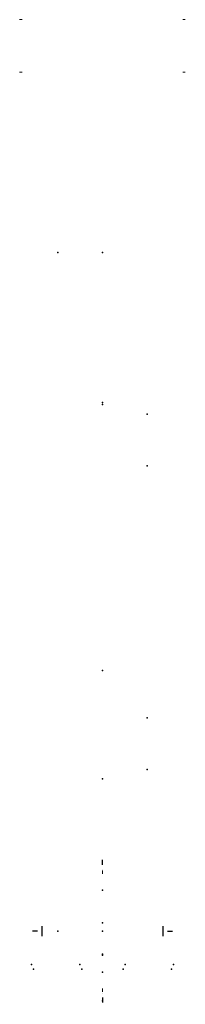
# Model space of a CAD drawing. Header units: millimetres. Extents: x -125 to 125, y -167 to 1317.
import ezdxf

# ---------------------------------------------------------------- set-up
doc = ezdxf.new("R2010")
doc.units = ezdxf.units.MM
doc.header["$LTSCALE"] = 0.5
doc.layers.get('0').update_dxf_attribs({"lineweight": 18})
for name, color, linetype in [('04___PRT_ALL_DTM_PNT_1', 7, 'Continuous'), ('04___PRT_ALL_DTM_PNT_16', 7, 'Continuous'), ('04___PRT_ALL_DTM_PNT_24', 7, 'Continuous'), ('04___PRT_ALL_DTM_PNT_25', 7, 'Continuous'), ('04___PRT_ALL_DTM_PNT_27', 7, 'Continuous'), ('04___PRT_ALL_DTM_PNT_30', 7, 'Continuous'), ('04___PRT_ALL_DTM_PNT_34', 7, 'Continuous'), ('04___PRT_ALL_DTM_PNT_36', 7, 'Continuous'), ('04___PRT_ALL_DTM_PNT_39', 7, 'Continuous'), ('04___PRT_ALL_DTM_PNT_5', 7, 'Continuous'), ('04___PRT_ALL_DTM_PNT_9', 7, 'Continuous'), ('04__ASM_ALL_DTM_PNT_10', 7, 'Continuous'), ('04__ASM_ALL_DTM_PNT_13', 7, 'Continuous'), ('04__ASM_ALL_DTM_PNT_14', 7, 'Continuous'), ('1_AXIS', 7, 'Continuous'), ('3_NOGEOM_FEAT', 7, 'Continuous')]:
    doc.layers.add(name, color=color, linetype=linetype)

# ---------------------------------------------------------------- blocks, each defined once
blk = doc.blocks.new('6668A853BD2521E01D7F1E3E638F977E4AB255DD$$$B8A4396250C5687B1D31E70758B30729E1AC4426')
at = {"layer": '04__ASM_ALL_DTM_PNT_14'}
blk.add_point((0, 0, 167), dxfattribs=at)
blk = doc.blocks.new('138751')
at = {"color": 0}
blk.add_blockref('6668A853BD2521E01D7F1E3E638F977E4AB255DD$$$B8A4396250C5687B1D31E70758B30729E1AC4426', (0, 0), dxfattribs=at)
blk = doc.blocks.new('99D6CB45B58115C0269677A02D9E52FC4A33F656$$$C906BBC760572095F726B39B13C9EDE80CDE5667')
at = {"layer": '04___PRT_ALL_DTM_PNT_5'}
for p in [(-67.5, 0), (-67.5, -83)]:
    blk.add_point(p, dxfattribs=at)
blk = doc.blocks.new('124020')
at = {"color": 0}
blk.add_blockref('99D6CB45B58115C0269677A02D9E52FC4A33F656$$$C906BBC760572095F726B39B13C9EDE80CDE5667', (0, 0), dxfattribs=at)
blk = doc.blocks.new('B3B9A7FEEB2D6712467514C82AC08D03F66FA8AC$$$C906BBC760572095F726B39B13C9EDE80CDE5667')
at = {"layer": '04___PRT_ALL_DTM_PNT_1'}
for p in [(-67.5, 0), (-67.5, -83)]:
    blk.add_point(p, dxfattribs=at)
blk = doc.blocks.new('124021')
at = {"color": 0}
blk.add_blockref('B3B9A7FEEB2D6712467514C82AC08D03F66FA8AC$$$C906BBC760572095F726B39B13C9EDE80CDE5667', (0, 0), dxfattribs=at)
blk = doc.blocks.new('124025_AF6')
at = {"color": 0, "extrusion": (0, 0.34202, -0.939693), "rotation": 180}
blk.add_blockref('124021', (0, 140, 83.5), dxfattribs=at)
at = {"color": 0, "extrusion": (0, -1, 0), "rotation": 180}
blk.add_blockref('124020', (0, 140, 83.5), dxfattribs=at)
blk = doc.blocks.new('124025_AF7')
at = {"color": 0, "extrusion": (0, 0.34202, -0.939693), "rotation": 180}
blk.add_blockref('124021', (0, 140, 83.5), dxfattribs=at)
at = {"color": 0, "extrusion": (0, -1, 0), "rotation": 180}
blk.add_blockref('124020', (0, 140, 83.5), dxfattribs=at)
blk = doc.blocks.new('124025_AF8')
at = {"color": 0, "extrusion": (0, 0.34202, -0.939693), "rotation": 180}
blk.add_blockref('124021', (0, 140, 83.5), dxfattribs=at)
at = {"color": 0, "extrusion": (0, -1, 0), "rotation": 180}
blk.add_blockref('124020', (0, 140, 83.5), dxfattribs=at)
blk = doc.blocks.new('124025_AF9')
at = {"color": 0, "extrusion": (0, 0.34202, -0.939693), "rotation": 180}
blk.add_blockref('124021', (0, 140, 83.5), dxfattribs=at)
at = {"color": 0, "extrusion": (0, -1, 0), "rotation": 180}
blk.add_blockref('124020', (0, 140, 83.5), dxfattribs=at)
blk = doc.blocks.new('A25D1DB58C0E0A3E5CF925C2590982772927CD0D$$$C906BBC760572095F726B39B13C9EDE80CDE5667')
at = {"layer": '04___PRT_ALL_DTM_PNT_24'}
for p in [(0, 195), (0, -195)]:
    blk.add_point(p, dxfattribs=at)
blk = doc.blocks.new('124880')
at = {"color": 0}
blk.add_blockref('A25D1DB58C0E0A3E5CF925C2590982772927CD0D$$$C906BBC760572095F726B39B13C9EDE80CDE5667', (0, 0), dxfattribs=at)
blk = doc.blocks.new('7936C7226AFD5D2B702D3F1CFE19B1BA4ECF7F16$$$C906BBC760572095F726B39B13C9EDE80CDE5667')
at = {"layer": '04___PRT_ALL_DTM_PNT_36'}
for p in [(0, 300), (0, -300)]:
    blk.add_point(p, dxfattribs=at)
blk = doc.blocks.new('124889')
at = {"color": 0}
blk.add_blockref('7936C7226AFD5D2B702D3F1CFE19B1BA4ECF7F16$$$C906BBC760572095F726B39B13C9EDE80CDE5667', (0, 0), dxfattribs=at)
blk = doc.blocks.new('8245EED5188FFD7CC7B8DA3E4095BE298D3CA465$$$C906BBC760572095F726B39B13C9EDE80CDE5667')
at = {"layer": '04___PRT_ALL_DTM_PNT_27'}
blk.add_point((0, 25, 2), dxfattribs=at)
blk = doc.blocks.new('125076')
at = {"color": 0}
blk.add_blockref('8245EED5188FFD7CC7B8DA3E4095BE298D3CA465$$$C906BBC760572095F726B39B13C9EDE80CDE5667', (0, 0), dxfattribs=at)
blk = doc.blocks.new('124873')
at = {"color": 0}
blk.add_blockref('125076', (0, 4.2, 13.5), dxfattribs=at)
blk = doc.blocks.new('124946')
at = {"color": 0}
blk.add_blockref('124889', (0, 0), dxfattribs=at)
at = {"color": 0, "extrusion": (0, 1, 0)}
blk.add_blockref('124873', (0, 56.8, -173), dxfattribs=at)
blk = doc.blocks.new('39B68905EB6BF1500A02429E8B71B7DF138BF5B9$$$C906BBC760572095F726B39B13C9EDE80CDE5667')
at = {"layer": '04___PRT_ALL_DTM_PNT_39'}
for p in [(0, 160.7, -229.5), (0, 0), (0, 0)]:
    blk.add_point(p, dxfattribs=at)
blk = doc.blocks.new('126055_AF5')
at = {"color": 0}
blk.add_blockref('39B68905EB6BF1500A02429E8B71B7DF138BF5B9$$$C906BBC760572095F726B39B13C9EDE80CDE5667', (0, 0), dxfattribs=at)
blk = doc.blocks.new('124959_AF1')
at = {"color": 0, "extrusion": (-0.104528, -0.340147, -0.934545), "rotation": 163.9764852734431}
blk.add_blockref('124880', (-121.2, -379.8, -111.4), dxfattribs=at)
at = {"color": 0, "extrusion": (0, 0, -1)}
blk.add_blockref('124025_AF8', (0, 83.5), dxfattribs=at)
at = {"color": 0, "extrusion": (0, 0.34202, 0.939693)}
blk.add_blockref('126055_AF5', (0, -203.5, 112.1), dxfattribs=at)
at = {"color": 0, "extrusion": (0, 0.939693, -0.34202), "rotation": 180}
blk.add_blockref('124025_AF9', (0, 28.6, 78.5), dxfattribs=at)
at = {"color": 0, "extrusion": (0, -1, 0), "rotation": 180}
blk.add_blockref('124946', (0, -425), dxfattribs=at)
blk = doc.blocks.new('DBA334DE4A1E944DE78BFB01936E307B47E59404$$$B8A4396250C5687B1D31E70758B30729E1AC4426')
at = {"layer": '04__ASM_ALL_DTM_PNT_13'}
for p in [(0, 270), (-62, 0), (62, 0)]:
    blk.add_point(p, dxfattribs=at)
blk = doc.blocks.new('1E0D89B704B15EB21831D568542FA5B396DFAE3B$$$C906BBC760572095F726B39B13C9EDE80CDE5667')
at = {"color": 252, "true_color": 0x8a9399}
blk.add_line((0, 0, -210), (-5, 0, -210), dxfattribs=at)
blk = doc.blocks.new('142700')
at = {"color": 0}
blk.add_blockref('1E0D89B704B15EB21831D568542FA5B396DFAE3B$$$C906BBC760572095F726B39B13C9EDE80CDE5667', (0, 0), dxfattribs=at)
blk = doc.blocks.new('8A9A2817B8DE6D16875152BD1FF923B5A5ED3F4F$$$B8A4396250C5687B1D31E70758B30729E1AC4426')
at = {"layer": '04__ASM_ALL_DTM_PNT_10'}
blk.add_point((0, 0, -49), dxfattribs=at)
blk = doc.blocks.new('F6CD35A19451EDD94E1E38047489F4BD148B94CB$$$C906BBC760572095F726B39B13C9EDE80CDE5667')
at = {"layer": '04___PRT_ALL_DTM_PNT_34'}
for p in [(0, 62.5, -15), (0, -62.5, -15)]:
    blk.add_point(p, dxfattribs=at)
blk = doc.blocks.new('199-808-125')
at = {"color": 0}
blk.add_blockref('F6CD35A19451EDD94E1E38047489F4BD148B94CB$$$C906BBC760572095F726B39B13C9EDE80CDE5667', (0, 0), dxfattribs=at)
blk = doc.blocks.new('74C15D33F9AF2C13420265ACB6A3EF6142C16E76$$$C906BBC760572095F726B39B13C9EDE80CDE5667')
at = {"layer": '04___PRT_ALL_DTM_PNT_30'}
for p in [(-17.8, 57.7, -39.7), (117.8, 57.7, -39.7), (-20.5, 26.1, -44.1), (120.5, 26.1, -44.1)]:
    blk.add_point(p, dxfattribs=at)
blk = doc.blocks.new('142440')
at = {"color": 0}
blk.add_blockref('74C15D33F9AF2C13420265ACB6A3EF6142C16E76$$$C906BBC760572095F726B39B13C9EDE80CDE5667', (0, 0), dxfattribs=at)
blk = doc.blocks.new('7CADA48BE6BADA0948FF8E412AF8BAFC510C067A$$$C906BBC760572095F726B39B13C9EDE80CDE5667')
at = {"layer": '04___PRT_ALL_DTM_PNT_25'}
for p in [(-17.8, 57.7, -39.7), (117.8, 57.7, -39.7), (-20.5, 26.1, -44.1), (120.5, 26.1, -44.1)]:
    blk.add_point(p, dxfattribs=at)
blk = doc.blocks.new('142441')
at = {"color": 0}
blk.add_blockref('7CADA48BE6BADA0948FF8E412AF8BAFC510C067A$$$C906BBC760572095F726B39B13C9EDE80CDE5667', (0, 0), dxfattribs=at)
blk = doc.blocks.new('142857')
at = {"color": 0}
for name in ['199-808-125', '8A9A2817B8DE6D16875152BD1FF923B5A5ED3F4F$$$B8A4396250C5687B1D31E70758B30729E1AC4426']:
    blk.add_blockref(name, (0, 0), dxfattribs=at)
at = {"color": 0, "extrusion": (0, -1, 0)}
for name, p in [('142440', (-86.5, -150.7)), ('142441', (-13.5, -150.7))]:
    blk.add_blockref(name, p, dxfattribs=at)
blk = doc.blocks.new('6CB9CC4963D92D549341C13341CE071E4C35E9BC$$$C906BBC760572095F726B39B13C9EDE80CDE5667')
at = {"layer": '04___PRT_ALL_DTM_PNT_16'}
for p in [(0, 204.9, -36.1), (0, 0), (0, 0)]:
    blk.add_point(p, dxfattribs=at)
blk = doc.blocks.new('126055_AF4')
at = {"color": 0}
blk.add_blockref('6CB9CC4963D92D549341C13341CE071E4C35E9BC$$$C906BBC760572095F726B39B13C9EDE80CDE5667', (0, 0), dxfattribs=at)
blk = doc.blocks.new('45C88256C58DC1FA0BA8803AAE8BF9BF66508942$$$C906BBC760572095F726B39B13C9EDE80CDE5667')
at = {"layer": '1_AXIS', "color": 250, "true_color": 0x272727}
blk.add_line((0, 0, 6.5), (0, 0, 14), dxfattribs=at)
at = {"layer": '3_NOGEOM_FEAT', "color": 250, "true_color": 0x272727}
blk.add_line((7.5, 0), (-7.5, 0), dxfattribs=at)
blk = doc.blocks.new('143004')
at = {"color": 0}
blk.add_blockref('45C88256C58DC1FA0BA8803AAE8BF9BF66508942$$$C906BBC760572095F726B39B13C9EDE80CDE5667', (0, 0), dxfattribs=at)
blk = doc.blocks.new('142480')
at = {"color": 0, "extrusion": (0.34202, 0.939693, 0), "rotation": 90}
blk.add_blockref('142857', (100.7, 0, 427.4), dxfattribs=at)
at = {"color": 0, "extrusion": (-1, 0, 0), "rotation": 90}
blk.add_blockref('126055_AF4', (-188.8, 0), dxfattribs=at)
at = {"color": 0, "extrusion": (0, 0, -1)}
blk.add_blockref('143004', (0, 294.5, 91.5), dxfattribs=at)
at = {"color": 0}
for name, p in [('143004', (0, 294.5, 91.5)), ('DBA334DE4A1E944DE78BFB01936E307B47E59404$$$B8A4396250C5687B1D31E70758B30729E1AC4426', (0, 0))]:
    blk.add_blockref(name, p, dxfattribs=at)
at = {"color": 0, "extrusion": (-1, 0, 0)}
blk.add_blockref('143004', (-210, 0, 93.5), dxfattribs=at)
at = {"color": 0, "extrusion": (1, 0, 0)}
blk.add_blockref('143004', (210, 0, 93.5), dxfattribs=at)
at = {"color": 0, "extrusion": (0, -1, 0)}
blk.add_blockref('142700', (-86.5, 0), dxfattribs=at)
at = {"color": 0, "extrusion": (0, -1, 0), "rotation": 180}
blk.add_blockref('142700', (86.5, 0), dxfattribs=at)
blk = doc.blocks.new('54A0370C8F11DA240CC5FA3E29DD85B61C009EE0$$$C906BBC760572095F726B39B13C9EDE80CDE5667')
at = {"layer": '04___PRT_ALL_DTM_PNT_9'}
for p in [(0, 158.4, -226.3), (0, 0), (0, 0)]:
    blk.add_point(p, dxfattribs=at)
blk = doc.blocks.new('126055_AF6')
at = {"color": 0}
blk.add_blockref('54A0370C8F11DA240CC5FA3E29DD85B61C009EE0$$$C906BBC760572095F726B39B13C9EDE80CDE5667', (0, 0), dxfattribs=at)
blk = doc.blocks.new('308DF8411924EC931F964FF993F4CF20185AE37D$$$C906BBC760572095F726B39B13C9EDE80CDE5667')
at = {"color": 250, "true_color": 0x272727}
for p, q in [((134.3, -107.1, -2), (134.3, -107.1, 2)), ((213.7, -211.3, -2), (213.7, -211.3, 2))]:
    blk.add_line(p, q, dxfattribs=at)
blk = doc.blocks.new('123045')
at = {"color": 0}
blk.add_blockref('308DF8411924EC931F964FF993F4CF20185AE37D$$$C906BBC760572095F726B39B13C9EDE80CDE5667', (0, 0), dxfattribs=at)
blk = doc.blocks.new('124365')
at = {"color": 0, "extrusion": (1, 0, 0), "rotation": 180}
for p in [(4, -4, -123), (4, -4, 123)]:
    blk.add_blockref('123045', p, dxfattribs=at)
blk = doc.blocks.new('124970')
at = {"color": 0, "extrusion": (1, 0, 0)}
blk.add_blockref('142480', (1022.9, 559.2), dxfattribs=at)
at = {"color": 0, "extrusion": (0, 0.939693, -0.34202)}
blk.add_blockref('124959_AF1', (0, 391.1, 826.9), dxfattribs=at)
at = {"color": 0, "extrusion": (0, 0, -1)}
blk.add_blockref('124025_AF6', (0, 83.5, -297), dxfattribs=at)
at = {"color": 0, "extrusion": (0, 0.34202, 0.939693)}
blk.add_blockref('126055_AF6', (0, -98.4, 391.1), dxfattribs=at)
at = {"color": 0, "extrusion": (0, 0.939693, -0.34202), "rotation": 180}
blk.add_blockref('124025_AF7', (0, 307.6, -23.1), dxfattribs=at)
at = {"color": 0, "rotation": 180}
blk.add_blockref('138751', (0, 0, 12), dxfattribs=at)
at = {"color": 0}
blk.add_blockref('124365', (0, -141), dxfattribs=at)

msp = doc.modelspace()

# ---------------------------------------------------------------- block references
at = {"extrusion": (1.22465e-16, -1.49976e-32, -1), "rotation": 180}
msp.add_blockref('124970', (0, 966.3, -801.8), dxfattribs=at)

doc.saveas('drawing.dxf')
